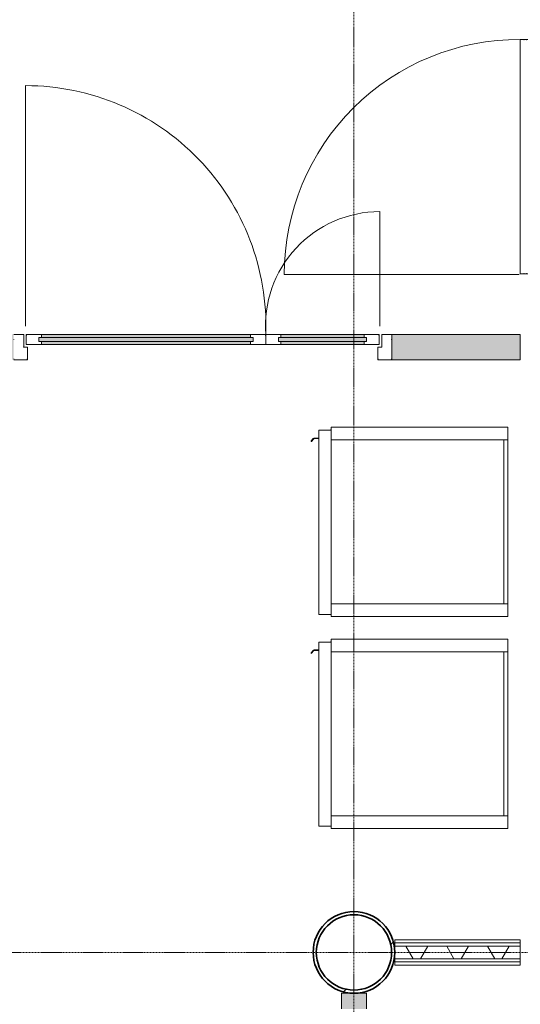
# Model space of a CAD drawing. Header units: millimetres. Extents: x -281 to 121694, y -16481 to 65128.
# Tile 50 of 256: x 15874 to 17860, y 15794 to 19698. Entities that reach past the tile are written whole.
import ezdxf

# ---------------------------------------------------------------- set-up
doc = ezdxf.new("R2010")
doc.units = ezdxf.units.MM
doc.linetypes.add('Grid Line', pattern=[12, 6, -2, 2, -2])
for name, color, linetype, lineweight in [('A--A2__Ruwbouw', 8, 'Continuous', 5), ('A--L$07A__Stramien', 1, 'Continuous', 5), ('A--L21__Buitenwanden', 3, 'Continuous', 5), ('A--L28__Hoofddraagconstructies', 3, 'Continuous', 5), ('A--L3__Afbouw', 2, 'Continuous', 5), ('A--L8__LosseInventaris', 1, 'Continuous', 5)]:
    doc.layers.add(name, color=color, linetype=linetype, lineweight=lineweight)

# ---------------------------------------------------------------- blocks, each defined once
blk = doc.blocks.new('28_SCO_TLB_column steel circular hollow section - Ø323_9x12_5-V60-L_80_ 15')
at = {"layer": 'A--L28__Hoofddraagconstructies', "lineweight": 13}
h = blk.add_hatch(dxfattribs=at)
h.set_pattern_fill('FP_85', color=256, style=0, pattern_type=2)
h.set_pattern_definition([(45, (-17200, -16000), (-251.447, 251.447), []), (45, (-17200, -15619), (-251.447, 251.447), [])])
h.paths.add_polyline_path([(0, -161.9), (41.9, -156.4), (81, -140.3), (114.5, -114.5), (140.3, -81), (156.4, -41.9), (162, 0), (156.4, 41.9), (140.3, 81), (114.5, 114.5), (81, 140.3), (41.9, 156.4), (0, 162), (-41.9, 156.4), (-81, 140.3), (-114.5, 114.5), (-140.3, 81), (-156.4, 41.9), (-161.9, 0), (-156.4, -41.9), (-140.3, -81), (-114.5, -114.5), (-81, -140.3), (-41.9, -156.4), (-7.8, -160.9)])
h.paths.add_polyline_path([(-21.3, -147.9), (-62.1, -135.9), (-97.9, -112.9), (-125.7, -80.8), (-143.4, -42.1), (-149.4, 0), (-143.4, 42.1), (-125.7, 80.8), (-97.9, 112.9), (-62.1, 135.9), (-21.3, 147.9), (21.3, 147.9), (62.1, 135.9), (97.9, 112.9), (125.7, 80.8), (143.4, 42.1), (149.5, 0), (143.4, -42.1), (125.7, -80.8), (97.9, -112.9), (62.1, -135.9), (21.3, -147.9), (-7.8, -147.9)])
at = {"layer": 'A--L28__Hoofddraagconstructies', "color": 250, "lineweight": 35}
for radius, start, end in [(162, 360, 180), (149.4, 0, 180), (162, 180, 360), (149.4, 180, 0)]:
    blk.add_arc((0, 0), radius, start, end, dxfattribs=at)
blk = doc.blocks.new('TBR-B-BWK-C-NIE-ARC-R25_rvt-1-L_80_ 15')
at = {"layer": 'A--L28__Hoofddraagconstructies', "color": 90, "lineweight": 13}
blk.add_blockref('28_SCO_TLB_column steel circular hollow section - Ø323_9x12_5-V60-L_80_ 15', (17200, 16000), dxfattribs=at)
blk = doc.blocks.new('NLRS_30_DO_UN_paneel dicht-SH_gen_cpz - 32_30_paneel_gen-48959425-L_80_ 15')
at = {"layer": 'A--L3__Afbouw'}
for p, q in [((464.5, 20), (-464.5, 20)), ((-464.5, 20), (-464.5, 5.8)), ((-464.5, 5.8), (-463.5, 5.8)), ((-463.5, 5), (-464.5, 5)), ((-464.5, 5), (-464.5, -5)), ((-463.5, 5.8), (-463.5, 5)), ((463.5, 5), (463.5, 5.8)), ((463.5, 5.8), (464.5, 5.8)), ((464.5, 5), (463.5, 5)), ((464.5, 5.8), (464.5, 20)), ((464.5, -5), (464.5, 5)), ((-464.5, -5), (-463.5, -5)), ((-463.5, -5.8), (-464.5, -5.8)), ((-464.5, -5.8), (-464.5, -20)), ((-464.5, -20), (464.5, -20)), ((-463.5, -5), (-463.5, -5.8)), ((463.5, -5.8), (463.5, -5)), ((463.5, -5), (464.5, -5)), ((464.5, -5.8), (463.5, -5.8)), ((464.5, -20), (464.5, -5.8))]:
    blk.add_line(p, q, dxfattribs=at)
blk = doc.blocks.new('NLRS_30_DO_UN_clearance zone-SH_gen_cpz - NLRS_30_DO_UN_clearance zone-SH_gen_cpz-53700887-L_80_ 15')
at = {"layer": 'A--L3__Afbouw'}
blk.add_line((-467, 956.5), (-467, 25), dxfattribs=at)
blk.add_arc((-467, 25), 931.5, 359.6925, 90, dxfattribs=at)
blk = doc.blocks.new('NLRS_82_SE_UN_koelkast_vriezer_incubator_gen_kad - vriezer dxbxh 750x750x1600-49275504-L_80_ 15')
at = {"layer": 'A--L8__LosseInventaris'}
for p, q in [((-280.3, 79), (-330.3, 79)), ((-330.3, 79), (-330.3, -621)), ((-280.3, 79), (369.7, 79)), ((-280.3, 63), (-280.3, 79)), ((-280.3, -621), (-280.3, 79)), ((369.7, 79), (369.7, 63)), ((419.7, 79), (369.7, 79)), ((369.7, 79), (369.7, -621)), ((419.7, -621), (419.7, 79)), ((369.7, 63), (-280.3, 63)), ((-280.3, 63), (369.7, 63)), ((-280.3, -621), (-280.3, 63)), ((369.7, -621), (369.7, 63)), ((-330.3, -621), (-280.3, -621)), ((-318.8, -621), (-268.8, -621)), ((-318.8, -670), (-318.8, -621)), ((369.7, -621), (-280.3, -621)), ((-268.8, -622), (-268.8, -621)), ((411.2, -622), (-268.8, -622)), ((369.7, -621), (419.7, -621)), ((411.2, -670), (411.2, -622)), ((-317.8, -671), (410.2, -671)), ((-287.8, -671), (-287.8, -688.7)), ((-286, -692.5), (-276.3, -700.6)), ((-285.3, -687.5), (-285.3, -671)), ((-274.5, -698.9), (-283.5, -691.3))]:
    blk.add_line(p, q, dxfattribs=at)
for centre, radius, start, end in [((-305.3, -621), 15, 180, 204.8987), ((-282.8, -688.7), 5, 180, 230), ((-280.3, -687.5), 5, 180, 230), ((-275.3, -699.8), 1.26, 220, 50)]:
    blk.add_arc(centre, radius, start, end, dxfattribs=at)
for points, knots in [([(-317.8, -671), (-317.9, -671), (-318, -671), (-318.2, -670.9), (-318.3, -670.9), (-318.4, -670.8), (-318.5, -670.7), (-318.7, -670.5), (-318.8, -670.3), (-318.8, -670.1), (-318.8, -670)], [0, 0, 0, 0, 0.166667, 0.25, 0.333333, 0.416667, 0.5, 0.666667, 0.833333, 1, 1, 1, 1]), ([(411.2, -670), (411.2, -670.1), (411.2, -670.3), (411.1, -670.5), (410.9, -670.7), (410.8, -670.8), (410.7, -670.9), (410.6, -670.9), (410.4, -671), (410.3, -671), (410.2, -671)], [-1, -1, -1, -1, -0.833333, -0.666667, -0.5, -0.416667, -0.333333, -0.25, -0.166667, 0, 0, 0, 0])]:
    blk.add_open_spline(points, degree=3, knots=knots, dxfattribs=at)
blk = doc.blocks.new('NLRS_82_SE_UN_koelkast_vriezer_incubator_gen_kad - koelkast dxbxh 750x750x1800-49283073-L_80_ 15')
at = {"layer": 'A--L8__LosseInventaris'}
for p, q in [((-280.3, 79), (-330.3, 79)), ((-330.3, 79), (-330.3, -621)), ((-280.3, 79), (369.7, 79)), ((-280.3, 63), (-280.3, 79)), ((-280.3, -621), (-280.3, 79)), ((369.7, 79), (369.7, 63)), ((419.7, 79), (369.7, 79)), ((369.7, 79), (369.7, -621)), ((419.7, -621), (419.7, 79)), ((369.7, 63), (-280.3, 63)), ((-280.3, 63), (369.7, 63)), ((-280.3, -621), (-280.3, 63)), ((369.7, -621), (369.7, 63)), ((-330.3, -621), (-280.3, -621)), ((-318.8, -621), (-268.8, -621)), ((-318.8, -670), (-318.8, -621)), ((369.7, -621), (-280.3, -621)), ((-268.8, -622), (-268.8, -621)), ((411.2, -622), (-268.8, -622)), ((369.7, -621), (419.7, -621)), ((411.2, -670), (411.2, -622)), ((-317.8, -671), (410.2, -671)), ((-287.8, -671), (-287.8, -688.7)), ((-286, -692.5), (-276.3, -700.6)), ((-285.3, -687.5), (-285.3, -671)), ((-274.5, -698.9), (-283.5, -691.3))]:
    blk.add_line(p, q, dxfattribs=at)
for centre, radius, start, end in [((-305.3, -621), 15, 180, 204.8987), ((-282.8, -688.7), 5, 180, 230), ((-280.3, -687.5), 5, 180, 230), ((-275.3, -699.8), 1.26, 220, 50)]:
    blk.add_arc(centre, radius, start, end, dxfattribs=at)
for points, knots in [([(-317.8, -671), (-317.9, -671), (-318, -671), (-318.2, -670.9), (-318.3, -670.9), (-318.4, -670.8), (-318.5, -670.7), (-318.7, -670.5), (-318.8, -670.3), (-318.8, -670.1), (-318.8, -670)], [0, 0, 0, 0, 0.166667, 0.25, 0.333333, 0.416667, 0.5, 0.666667, 0.833333, 1, 1, 1, 1]), ([(411.2, -670), (411.2, -670.1), (411.2, -670.3), (411.1, -670.5), (410.9, -670.7), (410.8, -670.8), (410.7, -670.9), (410.6, -670.9), (410.4, -671), (410.3, -671), (410.2, -671)], [-1, -1, -1, -1, -0.833333, -0.666667, -0.5, -0.416667, -0.333333, -0.25, -0.166667, 0, 0, 0, 0])]:
    blk.add_open_spline(points, degree=3, knots=knots, dxfattribs=at)
blk = doc.blocks.new('NLRS_30_DO_WB_deur dubbel draai-SH_gen_cpz1 - 32_31_13_deur dubbel invulling glas_gen_aluminium_1500x2800_systeemwand-62867148-L_80_ 15')
at = {"layer": 'A--L3__Afbouw'}
for p, q in [((-750, 50), (-695, 50)), ((-749, 47.3), (-750, 47.3)), ((-750, 46.5), (-749, 46.5)), ((-749, 46.5), (-749, 47.3)), ((-696, 47.3), (-696, 46.5)), ((-695, 47.3), (-696, 47.3)), ((-696, 46.5), (-695, 46.5)), ((-695, 50), (-695, 47.3)), ((-695, 46.5), (-695, 0)), ((695, 50), (750, 50)), ((695, 47.3), (695, 50)), ((696, 47.3), (695, 47.3)), ((695, 46.5), (696, 46.5)), ((695, 0), (695, 46.5)), ((696, 46.5), (696, 47.3)), ((749, 47.3), (749, 46.5)), ((750, 47.3), (749, 47.3)), ((749, 46.5), (750, 46.5)), ((-749, -30), (-750, -30)), ((-750, -30.8), (-749, -30.8)), ((-749, -30.8), (-749, -30)), ((-711, 0), (-711, -0.8)), ((-695, 0), (-711, 0)), ((-711, -0.8), (-710, -0.8)), ((-710, -0.8), (-710, -50)), ((711, 0), (695, 0)), ((710, -0.8), (711, -0.8)), ((710, -50), (710, -0.8)), ((711, -0.8), (711, 0)), ((749, -30), (749, -30.8)), ((750, -30), (749, -30)), ((749, -30.8), (750, -30.8)), ((-710, -50), (-750, -50)), ((750, -50), (710, -50))]:
    blk.add_line(p, q, dxfattribs=at)
blk = doc.blocks.new('NLRS_30_DO_UN_paneel dubbel-SH_gen_cpz - 31_31_01_paneel_gen-62824535-L_80_ 15')
at = {"layer": 'A--L3__Afbouw'}
for points in [[(-175, -7.5), (175, -7.5), (175, 7.5), (-175, 7.5)], [(-165, 8.3), (165, 8.3), (165, 20), (-165, 20)], [(-165, -20), (165, -20), (165, -8.3), (-165, -8.3)]]:
    blk.add_hatch(color=256, dxfattribs=at).paths.add_polyline_path(points)
for p, q in [((-225, 20), (-165, 20)), ((-225, 13.3), (-225, 20)), ((-224, 13.3), (-225, 13.3)), ((-225, 12.5), (-224, 12.5)), ((-225, -16.5), (-225, 12.5)), ((-224, 12.5), (-224, 13.3)), ((-175, 7.5), (-175, -7.5)), ((-166, 7.5), (-175, 7.5)), ((-175, 7.5), (175, 7.5)), ((-175, -7.5), (-175, 7.5)), ((-166, 8.3), (-166, 7.5)), ((-165, 8.3), (-166, 8.3)), ((-165, 20), (-165, 8.3)), ((-165, 20), (165, 20)), ((165, 8.3), (-165, 8.3)), ((165, 20), (225, 20)), ((165, 8.3), (165, 20)), ((166, 8.3), (165, 8.3)), ((166, 7.5), (166, 8.3)), ((175, 7.5), (166, 7.5)), ((175, -7.5), (175, 7.5)), ((175, 7.5), (175, -7.5)), ((224, 13.3), (224, 12.5)), ((225, 13.3), (224, 13.3)), ((224, 12.5), (225, 12.5)), ((225, 20), (225, 13.3)), ((225, 12.5), (225, -16.5)), ((-224, -16.5), (-225, -16.5)), ((-225, -17.3), (-224, -17.3)), ((-225, -20), (-225, -17.3)), ((-225, -20), (-225, -17.3)), ((-224, -17.3), (-225, -17.3)), ((-165, -20), (-225, -20)), ((-224, -17.3), (-224, -16.5)), ((-175, -7.5), (-166, -7.5)), ((175, -7.5), (-175, -7.5)), ((-166, -7.5), (-166, -8.3)), ((-166, -8.3), (-165, -8.3)), ((-165, -8.3), (-165, -20)), ((-165, -8.3), (165, -8.3)), ((165, -20), (-165, -20)), ((165, -8.3), (166, -8.3)), ((165, -20), (165, -8.3)), ((225, -20), (165, -20)), ((166, -7.5), (175, -7.5)), ((166, -8.3), (166, -7.5)), ((224, -16.5), (224, -17.3)), ((225, -16.5), (224, -16.5)), ((224, -17.3), (225, -17.3)), ((225, -17.3), (224, -17.3)), ((225, -17.3), (225, -20)), ((225, -20), (225, -17.3))]:
    blk.add_line(p, q, dxfattribs=at)
blk = doc.blocks.new('NLRS_30_DO_UN_paneel dubbel-SH_gen_cpz - 31_31_01_paneel_gen-62824542-L_80_ 15')
at = {"layer": 'A--L3__Afbouw'}
for points in [[(-425, -7.5), (425, -7.5), (425, 7.5), (-425, 7.5)], [(-415, 20), (-415, 8.3), (415, 8.3), (415, 20), (-348.8, 20)], [(-415, -8.3), (-415, -20), (415, -20), (415, -8.3), (-348.8, -8.3)]]:
    blk.add_hatch(color=256, dxfattribs=at).paths.add_polyline_path(points)
for p, q in [((-415, 20), (-475, 20)), ((-475, 20), (-475, 17.3)), ((-475, 20), (-475, 17.3)), ((-475, 17.3), (-474, 17.3)), ((-474, 17.3), (-475, 17.3)), ((-474, 16.5), (-475, 16.5)), ((-475, 16.5), (-475, -12.5)), ((-474, 17.3), (-474, 16.5)), ((-425, -7.5), (-425, 7.5)), ((-425, 7.5), (-416, 7.5)), ((425, 7.5), (-425, 7.5)), ((-425, 7.5), (-425, -7.5)), ((-416, 7.5), (-416, 8.3)), ((-416, 8.3), (-415, 8.3)), ((-415, 8.3), (-415, 20)), ((415, 20), (-415, 20)), ((-415, 8.3), (415, 8.3)), ((475, 20), (415, 20)), ((415, 20), (415, 8.3)), ((415, 8.3), (416, 8.3)), ((416, 8.3), (416, 7.5)), ((416, 7.5), (425, 7.5)), ((425, 7.5), (425, -7.5)), ((425, -7.5), (425, 7.5)), ((474, 16.5), (474, 17.3)), ((474, 17.3), (475, 17.3)), ((475, 17.3), (474, 17.3)), ((475, 16.5), (474, 16.5)), ((475, 17.3), (475, 20)), ((475, 20), (475, 17.3)), ((475, -12.5), (475, 16.5)), ((-475, -12.5), (-474, -12.5)), ((-474, -13.3), (-475, -13.3)), ((-475, -13.3), (-475, -20)), ((-475, -20), (-415, -20)), ((-474, -12.5), (-474, -13.3)), ((-416, -7.5), (-425, -7.5)), ((-425, -7.5), (425, -7.5)), ((-416, -8.3), (-416, -7.5)), ((-415, -8.3), (-416, -8.3)), ((-415, -20), (-415, -8.3)), ((415, -8.3), (-415, -8.3)), ((-415, -20), (415, -20)), ((416, -8.3), (415, -8.3)), ((415, -8.3), (415, -20)), ((415, -20), (475, -20)), ((425, -7.5), (416, -7.5)), ((416, -7.5), (416, -8.3)), ((474, -13.3), (474, -12.5)), ((474, -12.5), (475, -12.5)), ((475, -13.3), (474, -13.3)), ((475, -20), (475, -13.3))]:
    blk.add_line(p, q, dxfattribs=at)
blk = doc.blocks.new('NLRS_30_DO_UN_clearance zone-SH_gen_cpz - NLRS_30_DO_UN_clearance zone-SH_gen_cpz-62715436-L_80_ 15')
at = {"layer": 'A--L3__Afbouw'}
blk.add_line((-477.5, 1006.6), (-477.5, 53.5), dxfattribs=at)
blk.add_arc((-477.5, 53.5), 953.1, 357.9857, 90, dxfattribs=at)
blk = doc.blocks.new('NLRS_30_DO_UN_clearance zone-SH_gen_cpz - NLRS_30_DO_UN_clearance zone-SH_gen_cpz-62764942-L_80_ 15')
at = {"layer": 'A--L3__Afbouw'}
blk.add_line((-227.5, -507.2), (-227.5, -53.5), dxfattribs=at)
blk.add_arc((-227.5, -53.5), 453.7, 270, 4.2341, dxfattribs=at)

msp = doc.modelspace()

# ---------------------------------------------------------------- hatches: boundary and pattern name
at = {"layer": 'A--A2__Ruwbouw'}
h = msp.add_hatch(color=256, dxfattribs=at)
h.paths.add_polyline_path([(17565.5, 18350), (17860, 18350), (17860, 18450), (17350, 18450), (17350, 18350)])
h.paths.add_polyline_path([(9725.4, 18350), (15850, 18350), (15850, 18450), (9355, 18450), (9355, 18350)])
h = msp.add_hatch(dxfattribs=at)
h.set_pattern_fill('FP_207', color=256, angle=60, style=0, pattern_type=2)
h.set_pattern_definition([(60, (17610.98, 15950), (-121.24, 70), []), (120, (17610.98, 15950), (-121.24, -70), [])])
h.paths.add_polyline_path([(17860, 15975), (17860, 16025), (17361.9, 16025), (17361.9, 15975), (17565.5, 15975)])
h = msp.add_hatch(color=256, dxfattribs=at)
h.paths.add_polyline_path([(17192.2, 14200), (17250, 14200), (17250, 14276), (17150, 14276), (17150, 14200)])
h.paths.add_polyline_path([(17250, 15776), (17250, 15838), (17150, 15838), (17150, 15776), (17192.2, 15776)])

# ---------------------------------------------------------------- linework, layer by layer
at = {"layer": 'A--L$07A__Stramien', "linetype": 'Grid Line'}
for p, q in [((17200, 64428.4), (17200, 5044.8)), ((100373, 16000), (-281.1, 16000))]:
    msp.add_line(p, q, dxfattribs=at)
at = {"layer": 'A--L21__Buitenwanden'}
for p, q in [((17860, 18450), (17350, 18450)), ((17350, 18450), (17350, 18350)), ((17860, 18350), (17860, 18450)), ((17350, 18350), (17860, 18350)), ((17860, 16050), (17361.9, 16050)), ((17361.9, 16050), (17361.9, 15950)), ((17860, 15950), (17860, 16050)), ((17361.9, 16037.5), (17860, 16037.5)), ((17361.9, 16025), (17860, 16025)), ((17361.9, 15975), (17860, 15975)), ((17361.9, 15962.5), (17860, 15962.5)), ((17361.9, 15950), (17860, 15950)), ((17150, 15838), (17150, 15776)), ((17250, 15838), (17150, 15838)), ((17250, 15776), (17250, 15838))]:
    msp.add_line(p, q, dxfattribs=at)

# ---------------------------------------------------------------- block references
at = {"lineweight": 5}
msp.add_blockref('TBR-B-BWK-C-NIE-ARC-R25_rvt-1-L_80_ 15', (0, 0), dxfattribs=at)
at = {"layer": 'A--L3__Afbouw'}
for name, p, rotation in [('NLRS_30_DO_UN_clearance zone-SH_gen_cpz - NLRS_30_DO_UN_clearance zone-SH_gen_cpz-53700887-L_80_ 15', (17880, 19155), 89.9999999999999), ('NLRS_30_DO_UN_paneel dicht-SH_gen_cpz - 32_30_paneel_gen-48959425-L_80_ 15', (17880, 19155), 89.9999999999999), ('NLRS_30_DO_UN_clearance zone-SH_gen_cpz - NLRS_30_DO_UN_clearance zone-SH_gen_cpz-62764942-L_80_ 15', (17075, 18430), 180), ('NLRS_30_DO_WB_deur dubbel draai-SH_gen_cpz1 - 32_31_13_deur dubbel invulling glas_gen_aluminium_1500x2800_systeemwand-62867148-L_80_ 15', (16600, 18400), 180), ('NLRS_30_DO_UN_paneel dubbel-SH_gen_cpz - 31_31_01_paneel_gen-62824535-L_80_ 15', (17075, 18430), 180)]:
    msp.add_blockref(name, p, dxfattribs=dict(at, rotation=rotation))
for name in ['NLRS_30_DO_UN_clearance zone-SH_gen_cpz - NLRS_30_DO_UN_clearance zone-SH_gen_cpz-62715436-L_80_ 15', 'NLRS_30_DO_UN_paneel dubbel-SH_gen_cpz - 31_31_01_paneel_gen-62824542-L_80_ 15']:
    msp.add_blockref(name, (16375, 18430), dxfattribs=at)
at = {"layer": 'A--L8__LosseInventaris', "rotation": 269.9999999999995}
for name, p in [('NLRS_82_SE_UN_koelkast_vriezer_incubator_gen_kad - vriezer dxbxh 750x750x1600-49275504-L_80_ 15', (17731, 17751.6)), ('NLRS_82_SE_UN_koelkast_vriezer_incubator_gen_kad - koelkast dxbxh 750x750x1800-49283073-L_80_ 15', (17731, 16911.6))]:
    msp.add_blockref(name, p, dxfattribs=at)

doc.saveas('drawing.dxf')
